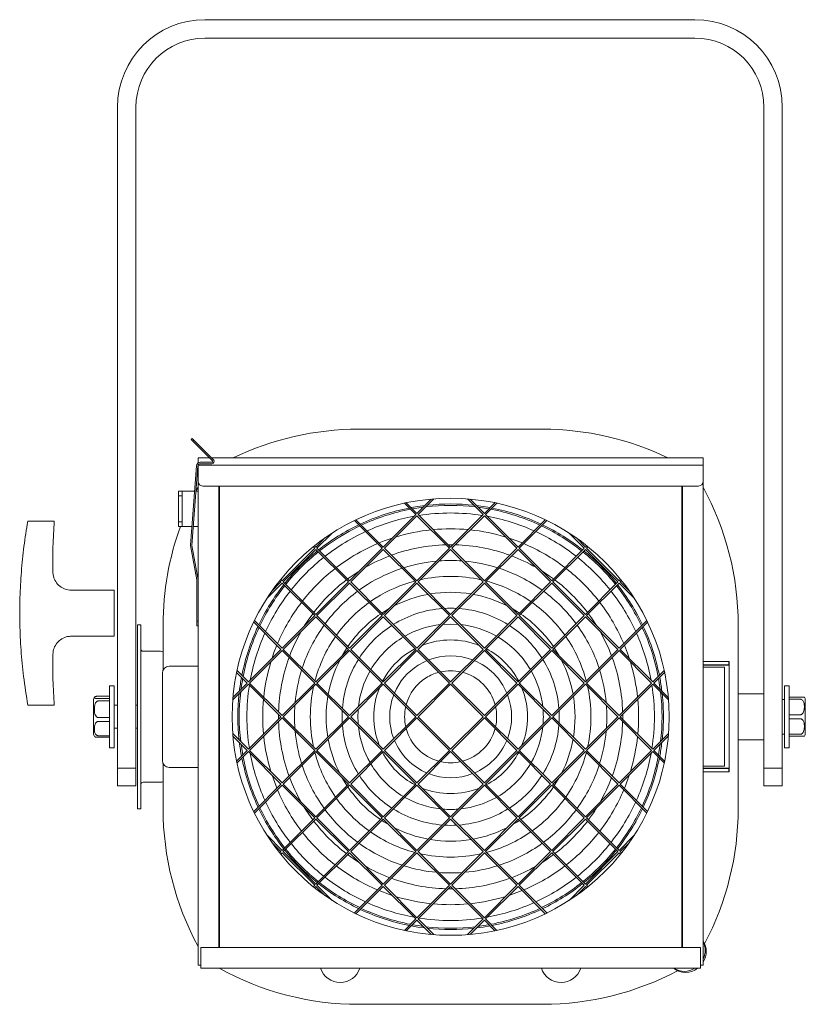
# Model space of a CAD drawing. Header units: millimetres. Extents: x -75 to 846, y -541 to 535.
# Tile 5 of 6: x -75 to 267, y 107 to 535. Entities that reach past the tile are written whole.
import ezdxf

# ---------------------------------------------------------------- set-up
doc = ezdxf.new("R2010")
doc.units = ezdxf.units.MM

msp = doc.modelspace()

# ---------------------------------------------------------------- linework, layer by layer
at = {"color": 7, "linetype": 'Continuous', "lineweight": 15}
for p, q in [((218.96, 535.07), (5.96, 535.07)), ((218.96, 527.07), (5.96, 527.07)), ((-32.04, 497.07), (-32.04, 209.71)), ((-24.04, 497.07), (-24.04, 209.71)), ((248.96, 209.71), (248.96, 497.07)), ((256.96, 209.71), (256.96, 497.07)), ((72.77, 357.07), (152.77, 357.07)), ((0.01, 352.55), (0.43, 352.97)), ((0.71, 351.84), (0.01, 352.55)), ((0.43, 352.97), (1.14, 352.27)), ((1.14, 352.27), (0.71, 351.84)), ((9.2, 343.36), (0.71, 351.84)), ((9.62, 343.78), (1.14, 352.27)), ((7.98, 344.57), (3.02, 344.57)), ((3.02, 342.38), (3.02, 344.57)), ((3.94, 342.67), (8.92, 342.67)), ((222.52, 344.57), (8.83, 344.57)), ((222.52, 344.57), (222.52, 341.42)), ((-0.37, 306.62), (2.35, 341.2)), ((0.23, 306.57), (2.94, 341.15)), ((222.52, 341.42), (3.02, 341.42)), ((3.02, 341.42), (3.02, 341.37)), ((3.02, 341.37), (3.02, 340.37)), ((3.02, 341.37), (222.52, 341.37)), ((3.02, 340.37), (3.02, 334.37)), ((3.94, 342.07), (8.92, 342.07)), ((222.52, 341.37), (222.52, 341.42)), ((222.52, 341.37), (222.52, 340.37)), ((222.52, 334.37), (222.52, 340.37)), ((3.02, 334.37), (3.02, 124.07)), ((222.52, 334.37), (222.52, 124.07)), ((-5.48, 330.07), (-3.98, 330.07)), ((-5.48, 328.07), (-5.48, 330.07)), ((-3.98, 330.07), (-3.98, 328.07)), ((1.47, 330.07), (-3.98, 330.07)), ((2.04, 330.07), (3.02, 331.91)), ((3.02, 330.07), (2.07, 330.07)), ((5.02, 332.37), (220.52, 332.37)), ((12.02, 131.77), (12.02, 332.37)), ((12.22, 332.37), (12.22, 131.77)), ((213.32, 332.37), (213.32, 131.77)), ((213.52, 131.77), (213.52, 332.37)), ((-3.98, 328.07), (-5.48, 328.07)), ((-5.48, 316.83), (-5.48, 328.07)), ((-3.98, 316.83), (-3.98, 328.07)), ((104.33, 326.7), (98.12, 320.48)), ((105.44, 326.79), (98.62, 319.97)), ((120.09, 326.79), (126.91, 319.97)), ((121.2, 326.7), (127.42, 320.48)), ((92.66, 324.92), (97.61, 319.97)), ((98.12, 320.48), (93.5, 325.1)), ((100.83, 323.2), (96.14, 322.46)), ((129.39, 322.46), (124.7, 323.2)), ((127.42, 320.48), (132.03, 325.1)), ((132.87, 324.92), (127.92, 319.97)), ((-59.54, 317.07), (-71.04, 317.07)), ((-5.48, 316.83), (-3.98, 316.83)), ((-5.48, 314.83), (-5.48, 316.83)), ((-3.98, 316.83), (-3.98, 314.83)), ((70.92, 317.36), (82.96, 305.32)), ((83.47, 305.83), (71.6, 317.69)), ((97.61, 319.97), (83.47, 305.83)), ((83.97, 305.32), (98.12, 319.47)), ((98.12, 319.47), (112.26, 305.32)), ((98.62, 319.97), (112.77, 305.83)), ((126.91, 319.97), (112.77, 305.83)), ((127.42, 319.47), (113.27, 305.32)), ((141.56, 305.32), (127.42, 319.47)), ((127.92, 319.97), (142.07, 305.83)), ((142.07, 305.83), (153.93, 317.69)), ((154.61, 317.36), (142.57, 305.32)), ((-3.98, 314.83), (-5.48, 314.83)), ((0.28, 314.83), (-3.98, 314.83)), ((1.52, 314.83), (0.88, 314.83)), ((3.02, 314.83), (1.52, 314.83)), ((58.11, 309.78), (54.17, 305.83)), ((54.67, 305.32), (61.23, 311.88)), ((170.86, 305.32), (164.3, 311.88)), ((167.42, 309.78), (171.37, 305.83)), ((2.42, 291.52), (-0.36, 306.47)), ((3.01, 291.63), (0.23, 306.57)), ((53.66, 305.32), (39.52, 291.18)), ((40.02, 290.67), (54.17, 304.82)), ((53.03, 305.95), (53.66, 305.32)), ((54.17, 305.83), (53.6, 306.4)), ((54.17, 304.82), (68.31, 290.67)), ((68.82, 291.18), (54.67, 305.32)), ((82.96, 305.32), (68.82, 291.18)), ((69.32, 290.67), (83.47, 304.82)), ((83.47, 304.82), (97.61, 290.67)), ((98.12, 291.18), (83.97, 305.32)), ((112.26, 305.32), (98.12, 291.18)), ((112.77, 304.82), (98.62, 290.67)), ((112.77, 304.82), (126.91, 290.67)), ((113.27, 305.32), (127.42, 291.18)), ((127.42, 291.18), (141.56, 305.32)), ((142.07, 304.82), (127.92, 290.67)), ((156.21, 290.67), (142.07, 304.82)), ((142.57, 305.32), (156.72, 291.18)), ((156.72, 291.18), (170.86, 305.32)), ((171.37, 304.82), (157.22, 290.67)), ((171.37, 305.83), (171.93, 306.4)), ((185.51, 290.67), (171.37, 304.82)), ((172.5, 305.95), (171.87, 305.32)), ((171.87, 305.32), (186.02, 291.18)), ((73.17, 295.53), (72.98, 295.42)), ((2.42, 273.57), (2.42, 291.52)), ((38.44, 291.24), (39.01, 290.67)), ((39.52, 291.18), (38.89, 291.81)), ((98.26, 291.32), (98.03, 291.27)), ((127.5, 291.27), (127.27, 291.32)), ((186.02, 291.18), (186.64, 291.81)), ((187.09, 291.24), (186.52, 290.67)), ((-33.54, 287.07), (-52.14, 287.07)), ((-33.54, 267.07), (-33.54, 287.07)), ((32.96, 283.61), (39.52, 290.17)), ((39.01, 290.67), (35.06, 286.73)), ((39.52, 290.17), (53.66, 276.02)), ((54.17, 276.53), (40.02, 290.67)), ((68.31, 290.67), (54.17, 276.53)), ((54.67, 276.02), (68.82, 290.17)), ((68.82, 290.17), (82.96, 276.02)), ((83.47, 276.53), (69.32, 290.67)), ((76.65, 289.58), (72.93, 287.06)), ((97.61, 290.67), (83.47, 276.53)), ((83.97, 276.02), (98.12, 290.17)), ((98.12, 290.17), (112.26, 276.02)), ((98.62, 290.67), (112.77, 276.53)), ((126.91, 290.67), (112.77, 276.53)), ((127.42, 290.17), (113.27, 276.02)), ((141.56, 276.02), (127.42, 290.17)), ((127.92, 290.67), (142.07, 276.53)), ((142.07, 276.53), (156.21, 290.67)), ((156.72, 290.17), (142.57, 276.02)), ((170.86, 276.02), (156.72, 290.17)), ((157.22, 290.67), (171.37, 276.53)), ((171.37, 276.53), (185.51, 290.67)), ((186.02, 290.17), (171.87, 276.02)), ((192.57, 283.61), (186.02, 290.17)), ((186.52, 290.67), (190.47, 286.73)), ((80.32, 283.73), (77.88, 282.12)), ((86.05, 279.12), (83.99, 277.89)), ((39.52, 261.88), (27.48, 273.92)), ((53.66, 276.02), (39.52, 261.88)), ((40.02, 261.37), (54.17, 275.52)), ((54.17, 275.52), (68.31, 261.37)), ((68.82, 261.88), (54.67, 276.02)), ((82.96, 276.02), (68.82, 261.88)), ((69.32, 261.37), (83.47, 275.52)), ((83.99, 277.89), (82.85, 277.15)), ((83.47, 275.52), (97.61, 261.37)), ((98.12, 261.88), (83.97, 276.02)), ((112.26, 276.02), (98.12, 261.88)), ((112.77, 275.52), (98.62, 261.37)), ((112.77, 275.52), (126.91, 261.37)), ((113.27, 276.02), (127.42, 261.88)), ((127.42, 261.88), (141.56, 276.02)), ((142.07, 275.52), (127.92, 261.37)), ((156.21, 261.37), (142.07, 275.52)), ((142.57, 276.02), (156.72, 261.88)), ((156.72, 261.88), (170.86, 276.02)), ((171.37, 275.52), (157.22, 261.37)), ((185.51, 261.37), (171.37, 275.52)), ((171.87, 276.02), (186.02, 261.88)), ((186.02, 261.88), (198.05, 273.92)), ((-21.93, 272.07), (-23.43, 272.07)), ((-23.43, 192.07), (-23.43, 272.07)), ((-21.93, 192.07), (-21.93, 272.07)), ((-12.23, 252.38), (-12.23, 272.07)), ((2.42, 273.57), (3.02, 273.57)), ((2.42, 271.57), (2.42, 273.57)), ((3.02, 271.57), (2.42, 271.57)), ((27.15, 273.24), (39.01, 261.37)), ((198.39, 273.24), (186.52, 261.37)), ((237.77, 272.07), (237.77, 192.07)), ((-52.14, 267.07), (-33.54, 267.07)), ((92.23, 266.75), (91.33, 266.2)), ((39.01, 261.37), (24.87, 247.23)), ((54.17, 247.23), (40.02, 261.37)), ((68.31, 261.37), (54.17, 247.23)), ((83.47, 247.23), (69.32, 261.37)), ((97.61, 261.37), (83.47, 247.23)), ((97.3, 261.68), (95, 260.36)), ((98.62, 261.37), (112.77, 247.23)), ((126.91, 261.37), (112.77, 247.23)), ((127.56, 262.02), (127.02, 262.28)), ((127.92, 261.37), (142.07, 247.23)), ((142.07, 247.23), (156.21, 261.37)), ((157.22, 261.37), (171.37, 247.23)), ((171.37, 247.23), (185.51, 261.37)), ((186.52, 261.37), (200.67, 247.23)), ((-13.43, 260.57), (-20.93, 260.57)), ((25.37, 246.72), (39.52, 260.87)), ((39.52, 260.87), (53.66, 246.72)), ((54.67, 246.72), (68.82, 260.87)), ((68.82, 260.87), (82.96, 246.72)), ((83.97, 246.72), (98.12, 260.87)), ((98.12, 260.87), (112.26, 246.72)), ((127.42, 260.87), (113.27, 246.72)), ((141.56, 246.72), (127.42, 260.87)), ((156.72, 260.87), (142.57, 246.72)), ((170.86, 246.72), (156.72, 260.87)), ((186.02, 260.87), (171.87, 246.72)), ((200.16, 246.72), (186.02, 260.87)), ((-9.53, 254.07), (3.02, 254.07)), ((223.83, 256.07), (222.52, 256.07)), ((223.83, 254.57), (222.52, 254.57)), ((222.52, 254.5), (233.87, 254.5)), ((222.52, 253.57), (227.77, 253.57)), ((231.7, 256.07), (223.83, 256.07)), ((231.7, 254.57), (223.83, 254.57)), ((227.77, 253.57), (231.77, 253.57)), ((233.77, 256.07), (231.7, 256.07)), ((233.76, 254.57), (231.7, 254.57)), ((231.77, 210.57), (231.77, 253.57)), ((233.76, 254.57), (233.77, 254.65)), ((233.77, 256.07), (233.77, 254.65)), ((233.87, 254.57), (233.87, 254.5)), ((233.87, 209.65), (233.87, 254.5)), ((-12.53, 213.07), (-12.53, 251.07)), ((19.74, 251.34), (24.36, 246.72)), ((24.87, 247.23), (19.92, 252.18)), ((200.67, 247.23), (205.61, 252.18)), ((205.79, 251.34), (201.17, 246.72)), ((-33.53, 245.57), (-35.53, 245.57)), ((-35.53, 245.57), (-35.53, 218.57)), ((-33.53, 245.57), (-33.53, 218.57)), ((24.87, 246.22), (18.05, 239.4)), ((24.36, 246.72), (18.14, 240.51)), ((39.01, 232.07), (24.87, 246.22)), ((39.52, 232.58), (25.37, 246.72)), ((53.66, 246.72), (39.52, 232.58)), ((54.17, 246.22), (40.02, 232.07)), ((68.31, 232.07), (54.17, 246.22)), ((68.82, 232.58), (54.67, 246.72)), ((82.96, 246.72), (68.82, 232.58)), ((83.47, 246.22), (69.32, 232.07)), ((82.82, 246.86), (82.56, 246.33)), ((97.61, 232.07), (83.47, 246.22)), ((98.12, 232.58), (83.97, 246.72)), ((112.26, 246.72), (98.12, 232.58)), ((112.77, 246.22), (98.62, 232.07)), ((112.77, 246.22), (126.91, 232.07)), ((113.27, 246.72), (127.42, 232.58)), ((127.42, 232.58), (141.56, 246.72)), ((127.92, 232.07), (142.07, 246.22)), ((142.07, 246.22), (156.21, 232.07)), ((142.57, 246.72), (156.72, 232.58)), ((142.97, 246.33), (142.71, 246.86)), ((156.72, 232.58), (170.86, 246.72)), ((157.22, 232.07), (171.37, 246.22)), ((171.37, 246.22), (185.51, 232.07)), ((171.87, 246.72), (186.02, 232.58)), ((172.02, 246.58), (171.96, 246.81)), ((186.02, 232.58), (200.16, 246.72)), ((186.52, 232.07), (200.67, 246.22)), ((200.67, 246.22), (207.48, 239.4)), ((201.17, 246.72), (207.39, 240.51)), ((259.96, 245.57), (257.96, 245.57)), ((257.96, 232.07), (257.96, 245.57)), ((259.96, 232.07), (259.96, 245.57)), ((-40.43, 241.01), (-35.53, 241.01)), ((-40.43, 239.99), (-35.53, 239.99)), ((248.96, 242.07), (237.77, 242.07)), ((264.86, 240.57), (259.96, 240.57)), ((264.86, 239.7), (259.96, 239.7)), ((-59.54, 237.07), (-71.04, 237.07)), ((-42.53, 224.82), (-42.53, 239.32)), ((-40.43, 238.92), (-35.53, 238.92)), ((-32.04, 237.07), (-33.53, 237.07)), ((-23.43, 237.07), (-24.04, 237.07)), ((257.96, 239.62), (256.96, 239.62)), ((266.96, 239.32), (266.96, 224.82)), ((-40.43, 231.72), (-35.53, 231.72)), ((39.01, 232.07), (24.87, 217.93)), ((39.52, 231.57), (25.37, 217.42)), ((37.97, 233.11), (37.97, 231.04)), ((53.66, 217.42), (39.52, 231.57)), ((54.17, 217.93), (40.02, 232.07)), ((68.31, 232.07), (54.17, 217.93)), ((68.82, 231.57), (54.67, 217.42)), ((82.96, 217.42), (68.82, 231.57)), ((83.47, 217.93), (69.32, 232.07)), ((97.61, 232.07), (83.47, 217.93)), ((98.12, 231.57), (83.97, 217.42)), ((112.26, 217.42), (98.12, 231.57)), ((112.77, 217.93), (98.62, 232.07)), ((112.77, 217.93), (126.91, 232.07)), ((113.27, 217.42), (127.42, 231.57)), ((127.42, 231.57), (141.56, 217.42)), ((127.92, 232.07), (142.07, 217.93)), ((142.07, 217.93), (156.21, 232.07)), ((142.57, 217.42), (156.72, 231.57)), ((156.72, 231.57), (170.86, 217.42)), ((157.22, 232.07), (171.37, 217.93)), ((171.37, 217.93), (185.51, 232.07)), ((171.87, 217.42), (186.02, 231.57)), ((186.02, 231.57), (200.16, 217.42)), ((186.52, 232.07), (200.67, 217.93)), ((257.96, 218.57), (257.96, 232.07)), ((264.86, 232.95), (259.96, 232.95)), ((259.96, 218.57), (259.96, 232.07)), ((264.86, 231.2), (259.96, 231.2)), ((-40.43, 229.98), (-35.53, 229.98)), ((-33.53, 227.07), (-32.04, 227.07)), ((-24.04, 227.07), (-23.43, 227.07)), ((-40.43, 223.81), (-35.53, 223.81)), ((-40.43, 223.14), (-35.53, 223.14)), ((24.87, 217.93), (18.05, 224.75)), ((24.36, 217.42), (18.14, 223.64)), ((200.67, 217.93), (207.48, 224.75)), ((201.17, 217.42), (207.39, 223.64)), ((256.96, 224.52), (257.96, 224.52)), ((264.86, 224.45), (259.96, 224.45)), ((264.86, 223.57), (259.96, 223.57)), ((-35.53, 218.57), (-33.53, 218.57)), ((237.77, 222.07), (248.96, 222.07)), ((257.96, 218.57), (259.96, 218.57)), ((19.74, 212.81), (24.36, 217.42)), ((24.87, 216.92), (19.92, 211.97)), ((39.01, 202.77), (24.87, 216.92)), ((25.37, 217.42), (39.52, 203.28)), ((39.52, 203.28), (53.66, 217.42)), ((54.17, 216.92), (40.02, 202.77)), ((53.52, 217.57), (53.57, 217.34)), ((68.31, 202.77), (54.17, 216.92)), ((54.67, 217.42), (68.82, 203.28)), ((68.82, 203.28), (82.96, 217.42)), ((83.47, 216.92), (69.32, 202.77)), ((82.56, 217.82), (82.82, 217.29)), ((97.61, 202.77), (83.47, 216.92)), ((83.97, 217.42), (98.12, 203.28)), ((98.12, 203.28), (112.26, 217.42)), ((98.62, 202.77), (112.77, 216.92)), ((126.91, 202.77), (112.77, 216.92)), ((127.42, 203.28), (113.27, 217.42)), ((141.56, 217.42), (127.42, 203.28)), ((127.92, 202.77), (142.07, 216.92)), ((142.07, 216.92), (156.21, 202.77)), ((156.72, 203.28), (142.57, 217.42)), ((170.86, 217.42), (156.72, 203.28)), ((157.22, 202.77), (171.37, 216.92)), ((171.37, 216.92), (185.51, 202.77)), ((186.02, 203.28), (171.87, 217.42)), ((200.16, 217.42), (186.02, 203.28)), ((186.52, 202.77), (200.67, 216.92)), ((200.67, 216.92), (205.61, 211.97)), ((205.79, 212.81), (201.17, 217.42)), ((-12.23, 192.07), (-12.23, 211.77)), ((3.02, 210.07), (-9.53, 210.07)), ((227.77, 210.57), (222.52, 210.57)), ((231.77, 210.57), (227.77, 210.57)), ((-24.04, 209.71), (-32.04, 209.71)), ((-32.04, 209.71), (-32.04, 202.08)), ((-24.04, 209.71), (-24.04, 202.08)), ((233.87, 209.65), (222.52, 209.65)), ((222.52, 209.57), (223.83, 209.57)), ((222.52, 208.07), (223.83, 208.07)), ((223.83, 209.57), (231.7, 209.57)), ((223.83, 208.07), (231.7, 208.07)), ((231.7, 209.57), (233.76, 209.57)), ((231.7, 208.07), (233.77, 208.07)), ((233.77, 209.5), (233.76, 209.57)), ((233.77, 209.5), (233.77, 208.07)), ((233.87, 209.65), (233.87, 209.57)), ((248.96, 209.71), (256.96, 209.71)), ((248.96, 209.71), (248.96, 202.08)), ((256.96, 209.71), (256.96, 202.08)), ((-32.04, 202.08), (-24.04, 202.08)), ((-20.93, 203.57), (-13.43, 203.57)), ((27.15, 190.91), (39.01, 202.77)), ((39.52, 202.27), (27.48, 190.23)), ((53.66, 188.12), (39.52, 202.27)), ((40.02, 202.77), (54.17, 188.63)), ((54.17, 188.63), (68.31, 202.77)), ((68.82, 202.27), (54.67, 188.12)), ((82.96, 188.12), (68.82, 202.27)), ((69.32, 202.77), (83.47, 188.63)), ((83.47, 188.63), (97.61, 202.77)), ((98.12, 202.27), (83.97, 188.12)), ((97.98, 202.13), (98.52, 201.87)), ((112.26, 188.12), (98.12, 202.27)), ((112.77, 188.63), (98.62, 202.77)), ((112.77, 188.63), (126.91, 202.77)), ((113.27, 188.12), (127.42, 202.27)), ((127.02, 201.87), (127.56, 202.13)), ((127.42, 202.27), (141.56, 188.12)), ((142.07, 188.63), (127.92, 202.77)), ((156.21, 202.77), (142.07, 188.63)), ((142.57, 188.12), (156.72, 202.27)), ((156.72, 202.27), (170.86, 188.12)), ((171.37, 188.63), (157.22, 202.77)), ((185.51, 202.77), (171.37, 188.63)), ((171.87, 188.12), (186.02, 202.27)), ((186.02, 202.27), (198.05, 190.23)), ((198.39, 190.91), (186.52, 202.77)), ((248.96, 202.08), (256.96, 202.08)), ((-23.43, 192.07), (-21.93, 192.07)), ((39.52, 173.98), (53.66, 188.12)), ((54.17, 187.62), (40.02, 173.47)), ((68.31, 173.47), (54.17, 187.62)), ((54.67, 188.12), (68.82, 173.98)), ((68.82, 173.98), (82.96, 188.12)), ((83.47, 187.62), (69.32, 173.47)), ((97.61, 173.47), (83.47, 187.62)), ((83.97, 188.12), (98.12, 173.98)), ((98.12, 173.98), (112.26, 188.12)), ((98.62, 173.47), (112.77, 187.62)), ((126.91, 173.47), (112.77, 187.62)), ((127.42, 173.98), (113.27, 188.12)), ((141.56, 188.12), (127.42, 173.98)), ((127.92, 173.47), (142.07, 187.62)), ((142.07, 187.62), (156.21, 173.47)), ((156.72, 173.98), (142.57, 188.12)), ((170.86, 188.12), (156.72, 173.98)), ((157.22, 173.47), (171.37, 187.62)), ((171.37, 187.62), (185.51, 173.47)), ((186.02, 173.98), (171.87, 188.12)), ((32.96, 180.54), (39.52, 173.98)), ((192.57, 180.54), (186.02, 173.98)), ((39.01, 173.47), (35.06, 177.42)), ((186.52, 173.47), (190.47, 177.42)), ((38.44, 172.91), (39.01, 173.47)), ((39.52, 172.97), (38.89, 172.34)), ((53.66, 158.82), (39.52, 172.97)), ((40.02, 173.47), (54.17, 159.33)), ((54.17, 159.33), (68.31, 173.47)), ((68.82, 172.97), (54.67, 158.82)), ((82.96, 158.82), (68.82, 172.97)), ((69.32, 173.47), (83.47, 159.33)), ((83.47, 159.33), (97.61, 173.47)), ((98.12, 172.97), (83.97, 158.82)), ((98.03, 172.88), (98.26, 172.83)), ((112.26, 158.82), (98.12, 172.97)), ((112.77, 159.33), (98.62, 173.47)), ((112.77, 159.33), (126.91, 173.47)), ((113.27, 158.82), (127.42, 172.97)), ((127.27, 172.83), (127.5, 172.88)), ((127.42, 172.97), (141.56, 158.82)), ((142.07, 159.33), (127.92, 173.47)), ((156.21, 173.47), (142.07, 159.33)), ((142.57, 158.82), (156.72, 172.97)), ((156.72, 172.97), (170.86, 158.82)), ((171.37, 159.33), (157.22, 173.47)), ((185.51, 173.47), (171.37, 159.33)), ((171.87, 158.82), (186.02, 172.97)), ((186.02, 172.97), (186.64, 172.34)), ((187.09, 172.91), (186.52, 173.47)), ((53.03, 158.2), (53.66, 158.82)), ((54.67, 158.82), (61.23, 152.27)), ((70.92, 146.79), (82.96, 158.82)), ((83.97, 158.82), (98.12, 144.68)), ((98.12, 144.68), (112.26, 158.82)), ((127.42, 144.68), (113.27, 158.82)), ((141.56, 158.82), (127.42, 144.68)), ((154.61, 146.79), (142.57, 158.82)), ((170.86, 158.82), (164.3, 152.27)), ((172.5, 158.2), (171.87, 158.82)), ((54.17, 158.32), (53.6, 157.75)), ((58.11, 154.37), (54.17, 158.32)), ((83.47, 158.32), (71.6, 146.46)), ((97.61, 144.17), (83.47, 158.32)), ((98.62, 144.17), (112.77, 158.32)), ((111.73, 157.28), (113.8, 157.28)), ((126.91, 144.17), (112.77, 158.32)), ((127.92, 144.17), (142.07, 158.32)), ((142.07, 158.32), (153.93, 146.46)), ((167.42, 154.37), (171.37, 158.32)), ((171.37, 158.32), (171.93, 157.75)), ((92.66, 139.23), (97.61, 144.17)), ((98.12, 143.67), (93.5, 139.05)), ((104.33, 137.45), (98.12, 143.67)), ((105.44, 137.36), (98.62, 144.17)), ((120.09, 137.36), (126.91, 144.17)), ((121.2, 137.45), (127.42, 143.67)), ((127.42, 143.67), (132.03, 139.05)), ((132.87, 139.23), (127.92, 144.17)), ((4.22, 131.77), (4.22, 123.97)), ((221.32, 131.77), (4.22, 131.77)), ((221.32, 123.97), (221.32, 131.77)), ((3.02, 124.07), (4.22, 124.07)), ((4.22, 122.77), (4.22, 123.97)), ((4.22, 122.77), (221.32, 122.77)), ((222.52, 124.07), (221.32, 124.07)), ((221.49, 124.07), (221.32, 123.89)), ((221.32, 122.77), (221.32, 123.97)), ((152.77, 107.07), (72.77, 107.07))]:
    msp.add_line(p, q, dxfattribs=at)
at = {"color": 7, "linetype": 'Continuous', "lineweight": 15, "flags": 128}
for points in [[(101.52, 323.89), (98.58, 323.48), (95.63, 322.97)], [(129.91, 322.97), (126.95, 323.48), (124.01, 323.89)], [(73.24, 315.04), (68.82, 312.79), (63.89, 309.9)], [(63.89, 309.9), (59.15, 306.71), (55.81, 304.19)], [(87.36, 309.72), (83.81, 308.47), (81.67, 307.63)], [(143.86, 307.63), (141.94, 308.39), (138.18, 309.72)], [(65.66, 307.08), (61, 303.94), (58.18, 301.82)], [(113.8, 306.87), (112.14, 306.87), (111.73, 306.87)], [(69.31, 301.26), (64.84, 298.24), (63.07, 296.92)], [(72.98, 295.42), (68.71, 292.52), (68, 292)], [(157.53, 292), (155.8, 293.25), (152.37, 295.53)], [(142.68, 277.15), (141.82, 277.71), (139.48, 279.12)], [(52.84, 276.84), (50.85, 274.05), (49.31, 271.68)], [(176.22, 271.68), (173.97, 275.08), (172.69, 276.84)], [(116.04, 272.24), (112.84, 272.37), (109.49, 272.24)], [(37.21, 263.17), (35.98, 259.99), (35.12, 257.48)], [(67.69, 261.99), (66, 259.27), (65.72, 258.79)], [(98.52, 262.28), (98, 262.04), (97.98, 262.02)], [(159.81, 258.79), (159.7, 258.98), (157.84, 261.99)], [(190.41, 257.48), (189.63, 259.77), (188.32, 263.17)], [(102.48, 256.5), (101.37, 256), (98.67, 254.52)], [(22.38, 248.7), (21.75, 244.82), (21.64, 244.01)], [(203.89, 244.01), (203.76, 244.98), (203.15, 248.7)], [(53.57, 246.81), (53.57, 246.8), (53.52, 246.58)], [(205.27, 232.07), (205.09, 237.77), (204.71, 242.17)], [(187.56, 231.04), (187.56, 231.41), (187.56, 233.11)], [(204.71, 221.98), (205.09, 226.38), (205.27, 232.07)], [(21.64, 220.14), (22.22, 216.35), (22.38, 215.45)], [(203.15, 215.45), (203.34, 216.51), (203.89, 220.14)], [(142.71, 217.29), (142.93, 217.74), (142.97, 217.82)], [(171.96, 217.34), (171.96, 217.35), (172.02, 217.57)], [(35.12, 206.66), (36.86, 201.86), (37.21, 200.98)], [(188.32, 200.98), (188.59, 201.64), (190.41, 206.66)], [(65.72, 205.36), (65.83, 205.17), (67.69, 202.16)], [(157.84, 202.16), (159.53, 204.88), (159.81, 205.36)], [(49.31, 192.47), (50.12, 191.21), (52.84, 187.31)], [(82.85, 187), (83.71, 186.44), (86.05, 185.03)], [(139.48, 185.03), (141.54, 186.26), (142.68, 187)], [(68, 172.15), (71.87, 169.45), (73.17, 168.62)], [(152.37, 168.62), (154.71, 170.14), (157.53, 172.15)], [(81.67, 156.52), (86.13, 154.84), (87.36, 154.43)], [(138.18, 154.43), (139.18, 154.76), (143.86, 156.52)], [(96.14, 141.69), (98.61, 141.27), (100.83, 140.95)], [(124.7, 140.95), (127.08, 141.3), (129.39, 141.69)], [(95.63, 141.18), (98.58, 140.67), (101.52, 140.26)], [(124.01, 140.26), (126.95, 140.67), (129.91, 141.18)]]:
    msp.add_lwpolyline(points, dxfattribs=at)
at = {"color": 7, "linetype": 'Continuous', "lineweight": 15}
msp.add_circle((112.77, 232.07), 95, dxfattribs=at)
for centre, radius, start, end in [((5.96, 497.07), 38, 90, 180), ((218.96, 497.07), 38, 0, 90), ((5.96, 497.07), 30, 90, 180), ((218.96, 497.07), 30, 0, 90), ((72.77, 232.07), 125, 90, 115.8419), ((152.77, 232.07), 125, 64.1581, 90), ((3.94, 341.07), 1.6, 90, 175.5155), ((8.92, 343.07), 1, 270, 45), ((8.92, 343.07), 0.4, 270, 45), ((3.94, 341.07), 1, 90, 175.5155), ((5.02, 334.37), 2, 180, 270), ((220.52, 334.37), 2, 270, 0), ((112.77, 272.07), 125, 0, 28.598), ((112.77, 232.07), 92.5, 101.2156, 115.132), ((112.77, 232.07), 91.9, 100.9649, 114.9968), ((112.77, 232.07), 91.9, 83.266, 96.734), ((112.77, 232.07), 92.5, 83.7348, 96.2652), ((112.77, 232.07), 91.9, 65.0032, 79.0351), ((112.77, 232.07), 92.5, 64.868, 78.7844), ((112.77, 232.07), 88.57, 100.3632, 114.2106), ((112.77, 232.07), 88.57, 81.0756, 98.9244), ((112.77, 232.07), 88.57, 65.7894, 79.6368), ((112.77, 272.07), 125, 159.9964, 180), ((112.77, 232.07), 92.5, 115.6044, 128.346), ((112.77, 232.07), 88.57, 114.6685, 122.1295), ((112.77, 232.07), 81.7, 95.9811, 107.0267), ((112.77, 232.07), 81.7, 84.6703, 95.3297), ((112.77, 232.07), 81.7, 72.9733, 84.0189), ((112.77, 232.07), 88.57, 51.9506, 65.3315), ((112.77, 232.07), 91.9, 51.6976, 64.5274), ((112.77, 232.07), 92.5, 51.654, 64.3956), ((0.23, 306.57), 0.6, 175.5155, 190.5155), ((112.77, 232.07), 92.5, 128.7937, 141.2063), ((112.77, 232.07), 81.7, 112.9146, 122.1295), ((112.77, 232.07), 74.8, 91.5554, 110.1481), ((112.77, 232.07), 74.8, 69.8519, 88.4446), ((112.77, 232.07), 81.7, 52.5384, 67.0854), ((112.77, 232.07), 92.5, 38.7937, 51.2063), ((112.77, 232.07), 91.9, 128.7531, 141.2469), ((112.77, 232.07), 88.57, 128.5172, 141.4828), ((112.77, 232.07), 74.8, 110.753, 119.7168), ((112.77, 232.07), 67.9, 95.1845, 107.4203), ((112.77, 232.07), 67.9, 85.7529, 94.2471), ((112.77, 232.07), 67.9, 72.5797, 84.8155), ((112.77, 232.07), 74.8, 60.2832, 69.247), ((112.77, 232.07), 88.57, 38.5172, 51.4828), ((112.77, 232.07), 91.9, 38.7531, 51.2469), ((112.77, 232.07), 81.7, 127.9694, 142.0306), ((112.77, 232.07), 67.9, 108.102, 122.1295), ((112.77, 232.07), 67.9, 54.0823, 71.898), ((112.77, 232.07), 81.7, 37.9694, 52.0306), ((2.42, 291.52), 0.6, 0, 10.5155), ((112.77, 232.07), 74.8, 127.3171, 142.6982), ((112.77, 232.07), 61, 104.763, 122.1295), ((112.77, 232.07), 61, 77.5182, 102.4818), ((112.77, 232.07), 61, 55.1199, 75.237), ((112.77, 232.07), 74.8, 37.3018, 52.6829), ((112.77, 232.07), 92.5, 141.654, 154.3956), ((112.77, 232.07), 91.9, 141.6976, 154.5274), ((112.77, 232.07), 91.9, 25.4726, 38.3024), ((112.77, 232.07), 92.5, 25.6044, 38.346), ((112.77, 232.07), 88.57, 141.9506, 155.2932), ((112.77, 232.07), 67.9, 126.5309, 143.4691), ((112.77, 232.07), 54.1, 100.4027, 116.9463), ((112.77, 232.07), 54.1, 80.5266, 99.4734), ((112.77, 232.07), 54.1, 63.0537, 79.5973), ((112.77, 232.07), 67.9, 36.5309, 53.4691), ((112.77, 232.07), 88.57, 24.7068, 38.0494), ((112.77, 232.07), 81.7, 142.5384, 157.0854), ((112.77, 232.07), 61, 125.5647, 144.4353), ((112.77, 232.07), 47.2, 94.3973, 121.8747), ((112.77, 232.07), 47.2, 86.7611, 93.2389), ((112.77, 232.07), 47.2, 58.1253, 85.6027), ((112.77, 232.07), 61, 35.5647, 54.4353), ((112.77, 232.07), 81.7, 22.9146, 37.4616), ((112.77, 232.07), 54.1, 124.348, 145.652), ((112.77, 232.07), 54.1, 34.348, 55.652), ((112.77, 232.07), 92.5, 154.868, 168.7844), ((112.77, 232.07), 91.9, 155.0032, 169.0351), ((112.77, 232.07), 67.9, 144.0823, 161.898), ((112.77, 232.07), 47.2, 122.7684, 147.2316), ((112.77, 232.07), 40.3, 96.2662, 119.5759), ((112.77, 232.07), 40.3, 60.4241, 83.7338), ((112.77, 232.07), 47.2, 32.7684, 57.2316), ((112.77, 232.07), 67.9, 18.102, 35.9177), ((112.77, 232.07), 91.9, 10.9649, 24.9968), ((112.77, 232.07), 92.5, 11.2156, 25.132), ((112.77, 232.07), 88.57, 155.7894, 169.6368), ((112.77, 232.07), 74.8, 150.2832, 159.247), ((112.77, 232.07), 61, 145.1199, 165.237), ((112.77, 232.07), 40.3, 122.1295, 149.3674), ((112.77, 232.07), 33.4, 68.1167, 111.8833), ((112.77, 232.07), 40.3, 30.6326, 59.3674), ((112.77, 232.07), 61, 14.763, 34.8801), ((112.77, 232.07), 74.8, 20.753, 29.7168), ((112.77, 232.07), 88.57, 10.3632, 24.2106), ((-20.93, 261.57), 1, 180, 270), ((112.77, 232.07), 33.4, 27.5784, 62.4216), ((-13.43, 258.57), 2, 53.1301, 90), ((112.77, 232.07), 74.8, 159.8519, 178.4446), ((112.77, 232.07), 47.2, 148.1253, 175.6027), ((112.77, 232.07), 33.4, 122.1295, 152.4216), ((112.77, 232.07), 26.5, 68.8574, 111.1426), ((112.77, 232.07), 47.2, 4.3973, 31.8747), ((112.77, 232.07), 74.8, 1.5554, 20.1481), ((-9.53, 251.07), 3, 90, 180), ((112.77, 232.07), 81.7, 162.9733, 174.0189), ((112.77, 232.07), 54.1, 153.0537, 169.5973), ((112.77, 232.07), 26.5, 122.1295, 157.1702), ((112.77, 232.07), 26.5, 22.8298, 67.1702), ((112.77, 232.07), 54.1, 10.4027, 26.9463), ((112.77, 232.07), 81.7, 5.9811, 17.0267), ((112.77, 232.07), 92.5, 169.3214, 173.0182), ((112.77, 232.07), 67.9, 162.5797, 174.8155), ((112.77, 232.07), 40.3, 150.4241, 173.7338), ((112.77, 232.07), 20, 122.1295, 165), ((112.77, 232.07), 20, 105, 122.1295), ((112.77, 232.07), 20, 77.4057, 102.5943), ((112.77, 232.07), 20, 15, 75), ((112.77, 232.07), 40.3, 6.2662, 29.5759), ((112.77, 232.07), 67.9, 5.1845, 17.4203), ((112.77, 232.07), 92.5, 6.9818, 10.6786), ((112.77, 232.07), 88.57, 171.0756, 188.9244), ((112.77, 232.07), 61, 167.5182, 192.4818), ((112.77, 232.07), 33.4, 158.1167, 201.7716), ((112.77, 232.07), 33.4, 338.2284, 21.8833), ((112.77, 232.07), 61, 347.5182, 12.4818), ((112.77, 232.07), 88.57, 351.0756, 8.9244), ((-40.43, 239.32), 2.1, 139.7191, 180), ((112.77, 232.07), 92.5, 173.7348, 186.2652), ((112.77, 232.07), 91.9, 173.266, 186.734), ((112.77, 232.07), 54.1, 170.5266, 189.4734), ((112.77, 232.07), 26.5, 158.8574, 201.1426), ((112.77, 232.07), 26.5, 338.8574, 21.1426), ((112.77, 232.07), 54.1, 350.5266, 9.4734), ((112.77, 232.07), 91.9, 353.266, 6.734), ((264.86, 239.32), 2.1, 0, 36.5503), ((112.77, 232.07), 81.7, 174.6703, 185.3297), ((112.77, 232.07), 67.9, 175.7529, 184.2471), ((112.77, 232.07), 20, 167.4057, 192.5943), ((112.77, 232.07), 20, 347.4057, 12.5943), ((112.77, 232.07), 67.9, 355.7529, 4.2471), ((112.77, 232.07), 81.7, 354.6703, 5.3297), ((112.77, 232.07), 47.2, 176.7611, 183.2389), ((112.77, 232.07), 40.3, 175.338, 184.662), ((112.77, 232.07), 40.3, 355.338, 4.662), ((112.77, 232.07), 47.2, 356.7611, 3.2389), ((112.77, 232.07), 74.8, 181.5554, 200.1481), ((112.77, 232.07), 47.2, 184.3973, 211.8747), ((112.77, 232.07), 40.3, 186.2662, 209.5759), ((112.77, 232.07), 20, 195, 255), ((112.77, 232.07), 20, 285, 345), ((112.77, 232.07), 40.3, 330.4241, 353.7338), ((112.77, 232.07), 47.2, 328.1253, 355.6027), ((112.77, 232.07), 74.8, 339.8519, 358.4446), ((-40.43, 224.82), 2.1, 180, 220.4111), ((112.77, 232.07), 81.7, 185.9811, 197.0267), ((112.77, 232.07), 67.9, 185.1845, 197.4203), ((112.77, 232.07), 67.9, 342.5797, 354.8155), ((112.77, 232.07), 81.7, 342.9733, 354.0189), ((264.86, 224.82), 2.1, 323.4363, 0), ((112.77, 232.07), 92.5, 186.9818, 190.6786), ((112.77, 232.07), 54.1, 190.4027, 206.9463), ((112.77, 232.07), 26.5, 202.8298, 247.1702), ((112.77, 232.07), 26.5, 292.8298, 337.1702), ((112.77, 232.07), 54.1, 333.0537, 349.5973), ((112.77, 232.07), 92.5, 349.3214, 353.0182), ((112.77, 232.07), 92.5, 191.2156, 205.132), ((112.77, 232.07), 91.9, 190.9649, 204.9968), ((112.77, 232.07), 88.57, 190.3632, 204.2106), ((112.77, 232.07), 61, 194.7202, 214.8801), ((112.77, 232.07), 33.4, 207.6502, 242.4216), ((112.77, 232.07), 33.4, 297.5784, 332.3498), ((112.77, 232.07), 61, 325.1199, 345.2798), ((112.77, 232.07), 88.57, 335.7894, 349.6368), ((112.77, 232.07), 91.9, 335.0032, 349.0351), ((112.77, 232.07), 92.5, 334.868, 348.7844), ((-9.53, 213.07), 3, 180, 270), ((112.77, 232.07), 67.9, 198.102, 215.9177), ((112.77, 232.07), 40.3, 210.6326, 239.3674), ((112.77, 232.07), 20, 257.4057, 282.5943), ((112.77, 232.07), 40.3, 300.6326, 329.3674), ((112.77, 232.07), 67.9, 324.0823, 341.898), ((112.77, 232.07), 74.8, 200.6375, 209.7168), ((112.77, 232.07), 47.2, 212.7684, 237.2316), ((112.77, 232.07), 26.5, 248.8574, 291.1426), ((112.77, 232.07), 47.2, 302.7684, 327.2316), ((112.77, 232.07), 74.8, 330.2832, 339.3625), ((-20.93, 202.57), 1, 90, 180), ((-13.43, 205.57), 2, 270, 306.8699), ((112.77, 232.07), 54.1, 214.348, 235.652), ((112.77, 232.07), 54.1, 304.348, 325.652), ((112.77, 232.07), 81.7, 202.9146, 217.4616), ((112.77, 232.07), 40.3, 240.4241, 263.7338), ((112.77, 232.07), 33.4, 248.1167, 291.8833), ((112.77, 232.07), 40.3, 276.2662, 299.5759), ((112.77, 232.07), 81.7, 322.5384, 337.0854), ((112.77, 232.07), 88.57, 204.7068, 218.0494), ((112.77, 232.07), 61, 215.5647, 234.4353), ((112.77, 232.07), 61, 305.5647, 324.4353), ((112.77, 232.07), 88.57, 321.9506, 335.2932), ((112.77, 192.07), 125, 180, 208.598), ((112.77, 232.07), 92.5, 205.6044, 218.346), ((112.77, 232.07), 91.9, 205.4726, 218.3024), ((112.77, 232.07), 67.9, 216.5309, 233.4691), ((112.77, 232.07), 47.2, 238.1253, 265.6027), ((112.77, 232.07), 40.3, 265.338, 274.662), ((112.77, 232.07), 47.2, 274.3973, 301.8747), ((112.77, 232.07), 67.9, 306.5309, 323.4691), ((112.77, 232.07), 74.8, 323.2384, 328.0339), ((112.77, 232.07), 91.9, 321.6976, 334.5274), ((112.77, 232.07), 92.5, 321.654, 334.3956), ((112.77, 192.07), 125, 332.0241, 0), ((112.77, 232.07), 74.8, 217.3171, 232.6829), ((112.77, 232.07), 47.2, 266.7611, 273.2389), ((112.77, 232.07), 74.8, 307.3171, 322.6829), ((112.77, 232.07), 81.7, 217.9694, 232.0306), ((112.77, 232.07), 61, 235.1199, 255.237), ((112.77, 232.07), 54.1, 243.0537, 259.5973), ((112.77, 232.07), 54.1, 280.4027, 296.9463), ((112.77, 232.07), 61, 284.763, 304.8801), ((112.77, 232.07), 81.7, 307.9694, 322.0306), ((112.77, 232.07), 88.57, 218.5172, 231.4828), ((112.77, 232.07), 67.9, 234.0823, 251.898), ((112.77, 232.07), 54.1, 260.5266, 279.4734), ((112.77, 232.07), 67.9, 288.102, 305.9177), ((112.77, 232.07), 88.57, 308.5172, 321.4828), ((112.77, 232.07), 92.5, 218.7937, 231.2063), ((112.77, 232.07), 91.9, 218.7531, 231.2469), ((112.77, 232.07), 61, 257.5182, 282.4818), ((112.77, 232.07), 91.9, 308.7531, 321.2469), ((112.77, 232.07), 92.5, 308.7937, 321.2063), ((112.77, 232.07), 81.7, 232.5384, 247.0854), ((112.77, 232.07), 74.8, 240.2832, 249.247), ((112.77, 232.07), 67.9, 252.5797, 264.8155), ((112.77, 232.07), 67.9, 275.1845, 287.4203), ((112.77, 232.07), 74.8, 290.753, 299.7168), ((112.77, 232.07), 81.7, 292.9146, 307.4616), ((112.77, 232.07), 67.9, 265.7529, 274.2471), ((112.77, 232.07), 92.5, 231.654, 244.3956), ((112.77, 232.07), 91.9, 231.6976, 244.5274), ((112.77, 232.07), 88.57, 231.9506, 245.2932), ((112.77, 232.07), 74.8, 249.8519, 268.4446), ((112.77, 232.07), 74.8, 271.5554, 290.1481), ((112.77, 232.07), 88.57, 294.7068, 308.0494), ((112.77, 232.07), 91.9, 295.4726, 308.3024), ((112.77, 232.07), 92.5, 295.6044, 308.346), ((112.77, 232.07), 88.57, 245.7894, 259.6368), ((112.77, 232.07), 81.7, 252.9733, 264.0189), ((112.77, 232.07), 81.7, 264.6703, 275.3297), ((112.77, 232.07), 81.7, 275.9811, 287.0267), ((112.77, 232.07), 88.57, 280.3632, 294.2106), ((112.77, 232.07), 92.5, 244.868, 258.7844), ((112.77, 232.07), 91.9, 245.0032, 259.0351), ((112.77, 232.07), 91.9, 280.9649, 294.9968), ((112.77, 232.07), 92.5, 281.2156, 295.132), ((112.77, 232.07), 88.57, 261.0536, 278.9464), ((112.77, 232.07), 91.9, 263.266, 276.734), ((112.77, 232.07), 92.5, 263.7348, 276.2652), ((215.53, 130), 8.34, 326.9192, 33.0808), ((215.13, 130.49), 8.3, 332.8591, 27.1409), ((72.77, 232.07), 125, 240.974, 270), ((64.77, 125.57), 9, 198.1262, 341.8738), ((160.77, 125.57), 9, 198.1262, 270), ((152.77, 232.07), 125, 270, 297.9759), ((160.77, 125.57), 9, 270, 341.8738), ((214.89, 129.15), 8.21, 230.9601, 309.0399), ((214.4, 129.6), 8.21, 236.2854, 303.7146)]:
    msp.add_arc(centre, radius, start, end, dxfattribs=at)
for points, knots in [([(-71.04, 317.07), (-71.63, 313.43), (-72.82, 306.12), (-73.92, 295.05), (-74.54, 283.82), (-74.59, 272.46), (-74.07, 261.01), (-72.98, 249.18), (-71.71, 241.25), (-71.04, 237.07)], [0, 0, 0, 0, 0.138271, 0.276647, 0.414915, 0.557216, 0.699636, 0.841939, 1, 1, 1, 1]), ([(-60.14, 294.9), (-60.17, 298.6), (-60.24, 306.01), (-59.78, 313.38), (-59.54, 317.07)], [0, 0, 0, 0, 0.4992292, 1, 1, 1, 1]), ([(-52.14, 287.07), (-53.04, 287.16), (-54.84, 287.34), (-57.23, 288.72), (-59.04, 290.75), (-59.98, 292.94), (-60.09, 294.37), (-60.14, 294.9)], [0, 0, 0, 0, 0.2175409, 0.4350806, 0.6526321, 0.8702437, 1, 1, 1, 1]), ([(-60.14, 259.25), (-60.03, 260.14), (-59.81, 261.94), (-58.38, 264.31), (-56.31, 266.07), (-54.1, 266.96), (-52.67, 267.04), (-52.14, 267.07)], [0, 0, 0, 0, 0.217826, 0.435658, 0.653352, 0.870937, 1, 1, 1, 1]), ([(-59.54, 237.07), (-59.78, 240.76), (-60.24, 248.13), (-60.17, 255.54), (-60.14, 259.25)], [0, 0, 0, 0, 0.499232, 1, 1, 1, 1]), ([(233.87, 254.57), (233.86, 254.77), (233.84, 255.16), (233.82, 255.66), (233.8, 256.01), (233.78, 256.05), (233.77, 256.07)], [0, 0, 0, 0, 0.25, 0.5, 0.75, 1, 1, 1, 1]), ([(233.87, 254.57), (233.86, 254.59), (233.84, 254.61), (233.82, 254.63), (233.8, 254.65), (233.78, 254.65), (233.77, 254.65)], [0, 0, 0, 0, 0.250013, 0.499998, 0.749984, 1, 1, 1, 1]), ([(-40.43, 241.01), (-40.54, 241.01), (-40.75, 241.01), (-41.09, 240.98), (-41.48, 240.93), (-42.01, 240.77), (-42.19, 240.52), (-42.06, 240.27), (-41.63, 240.11), (-41.32, 240.05), (-40.96, 240.01), (-40.67, 239.99), (-40.49, 239.99), (-40.43, 239.99)], [0, 0, 0, 0, 0.03422, 0.068299, 0.124499, 0.222154, 0.480548, 0.754553, 0.826525, 0.898889, 0.940435, 0.982338, 1, 1, 1, 1]), ([(264.86, 240.57), (264.95, 240.57), (265.15, 240.57), (265.48, 240.57), (265.86, 240.57), (266.33, 240.57), (266.48, 240.57), (266.58, 240.57), (266.54, 240.57), (266.54, 240.57)], [0, 0, 0, 0, 0.062837, 0.128552, 0.236376, 0.42048, 0.810812, 0.999149, 1, 1, 1, 1]), ([(264.86, 232.95), (264.96, 232.96), (265.17, 232.98), (265.51, 233.15), (265.9, 233.52), (266.43, 234.53), (266.61, 236.21), (266.48, 237.83), (266.05, 238.88), (265.74, 239.3), (265.38, 239.58), (265.09, 239.69), (264.91, 239.7), (264.86, 239.7)], [0, 0, 0, 0, 0.03422, 0.068299, 0.124499, 0.222154, 0.480548, 0.754554, 0.826525, 0.898889, 0.940433, 0.982338, 1, 1, 1, 1]), ([(-40.43, 238.92), (-40.53, 238.91), (-40.73, 238.89), (-41.05, 238.73), (-41.44, 238.37), (-41.9, 237.48), (-42.09, 236.4), (-42.15, 234.89), (-42.03, 233.56), (-41.56, 232.44), (-41.14, 231.98), (-40.82, 231.78), (-40.57, 231.72), (-40.45, 231.72), (-40.43, 231.72)], [0, 0, 0, 0, 0.031456, 0.064353, 0.11833, 0.210493, 0.405894, 0.500176, 0.747627, 0.87183, 0.916647, 0.961798, 0.995179, 1, 1, 1, 1]), ([(264.86, 224.45), (264.96, 224.46), (265.17, 224.48), (265.51, 224.65), (265.9, 225.02), (266.43, 226.03), (266.61, 227.71), (266.48, 229.33), (266.05, 230.38), (265.74, 230.8), (265.38, 231.08), (265.09, 231.19), (264.91, 231.2), (264.86, 231.2)], [0, 0, 0, 0, 0.0342204, 0.0682987, 0.1244989, 0.2221542, 0.4805476, 0.7545535, 0.8265256, 0.8988888, 0.9404333, 0.9823382, 1, 1, 1, 1]), ([(-40.43, 229.98), (-40.54, 229.97), (-40.75, 229.96), (-41.09, 229.8), (-41.48, 229.46), (-42.01, 228.54), (-42.19, 227), (-42.06, 225.52), (-41.63, 224.56), (-41.32, 224.17), (-40.96, 223.92), (-40.67, 223.82), (-40.49, 223.81), (-40.43, 223.81)], [0, 0, 0, 0, 0.03422, 0.068299, 0.124499, 0.222154, 0.480548, 0.754554, 0.826526, 0.898889, 0.940435, 0.982338, 1, 1, 1, 1]), ([(-40.43, 223.14), (-40.54, 223.14), (-40.75, 223.14), (-41.09, 223.17), (-41.48, 223.22), (-41.89, 223.34), (-41.95, 223.44), (-41.98, 223.5)], [0, 0, 0, 0, 0.091001, 0.181625, 0.331075, 0.590768, 1, 1, 1, 1]), ([(266.54, 223.57), (266.51, 223.57), (266.46, 223.57), (265.99, 223.57), (265.56, 223.57), (265.24, 223.57), (264.99, 223.57), (264.87, 223.57), (264.86, 223.57)], [0, 0, 0, 0, 0.494728, 0.743394, 0.833119, 0.923516, 0.990348, 1, 1, 1, 1]), ([(233.77, 208.07), (233.78, 208.1), (233.8, 208.14), (233.82, 208.49), (233.84, 208.98), (233.86, 209.38), (233.87, 209.57)], [0, 0, 0, 0, 0.25, 0.5, 0.75, 1, 1, 1, 1]), ([(233.77, 209.5), (233.78, 209.5), (233.8, 209.5), (233.82, 209.52), (233.84, 209.54), (233.86, 209.56), (233.87, 209.57)], [0, 0, 0, 0, 0.250016, 0.500002, 0.749987, 1, 1, 1, 1])]:
    msp.add_open_spline(points, degree=3, knots=knots, dxfattribs=at)

doc.saveas('drawing.dxf')
